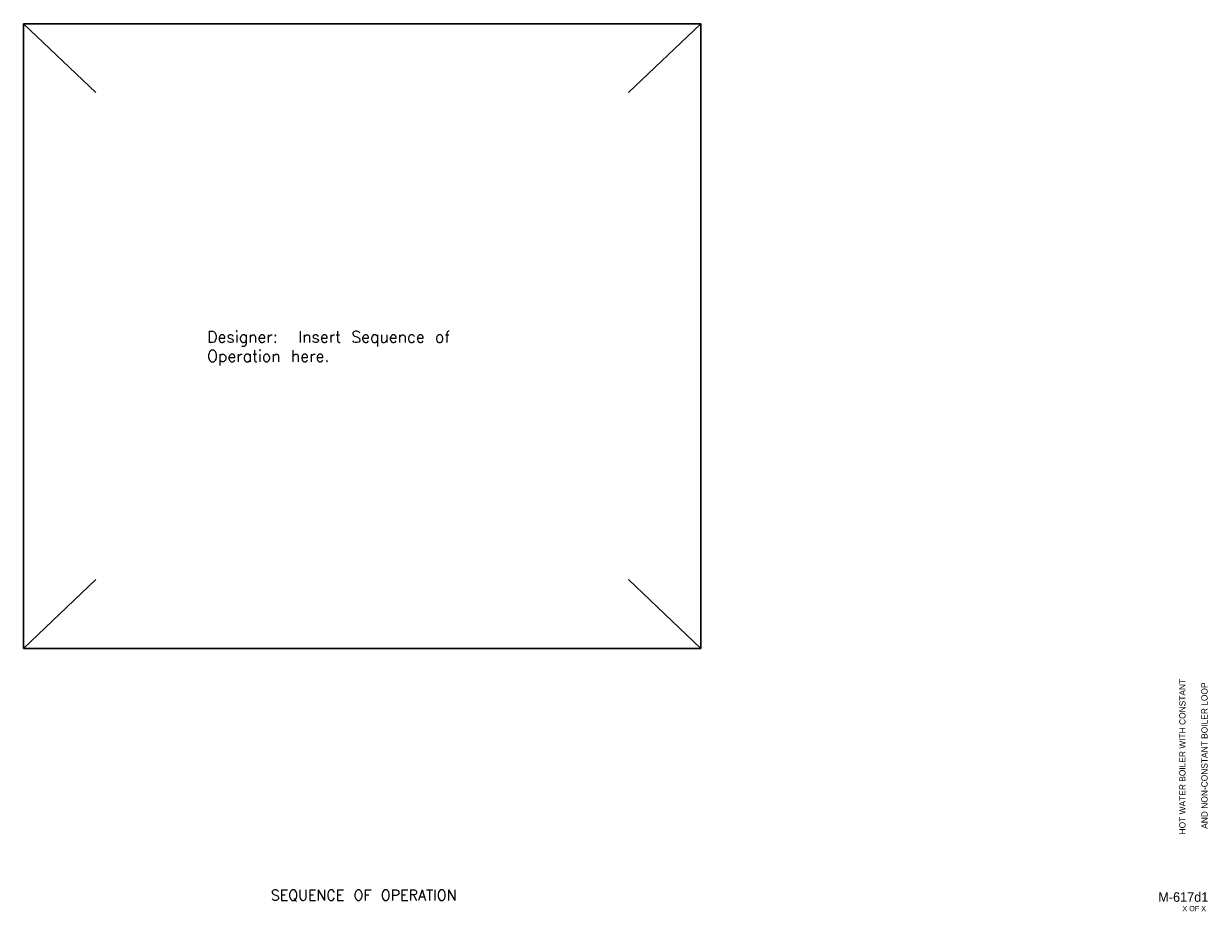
# Model space of a CAD drawing. Header units: inches. Extents: x 9.5 to 32.2, y 0.5 to 17.4.
import ezdxf
from ezdxf.enums import TextEntityAlignment as Align

# ---------------------------------------------------------------- set-up
doc = ezdxf.new("R2010")
doc.units = ezdxf.units.IN
doc.header["$MEASUREMENT"] = 0
for name, color, linetype, lineweight in [('G-ANNO-DATA', 7, 'Continuous', 0), ('M-ANNO-SYMB', 6, 'Continuous', 30), ('M-ANNO-TEXT', 2, 'Continuous', 30)]:
    doc.layers.add(name, color=color, linetype=linetype, lineweight=lineweight)
doc.styles.add('CONTROLTXT', font='txt.shx')
doc.styles.add('Style-LOW_RES_FILLED', font='LOW_RES_FILLED.shx')

msp = doc.modelspace()

# ---------------------------------------------------------------- linework, layer by layer
at = {"layer": 'M-ANNO-SYMB'}
for p, q in [((9.488, 17.438), (10.869, 16.122)), ((22.45, 17.438), (21.07, 16.122)), ((10.869, 6.8), (9.488, 5.484)), ((21.07, 6.8), (22.45, 5.484))]:
    msp.add_line(p, q, dxfattribs=at)
msp.add_3dface([(9.488, 17.438), (22.45, 17.438), (22.45, 5.484), (9.488, 5.484)], dxfattribs=at)

# ---------------------------------------------------------------- texts
at = {"layer": 'G-ANNO-DATA', "color": 7, "linetype": 'Continuous', "lineweight": 0, "style": 'Style-LOW_RES_FILLED'}
for s, p in [('HOT WATER BOILER WITH CONSTANT', (31.67, 3.413)), ('AND NON-CONSTANT BOILER LOOP', (32.093, 3.432))]:
    msp.add_text(s, height=0.12, rotation=90, dxfattribs=at).set_placement(p, align=Align.MIDDLE_CENTER)
msp.add_text('M-617d1', height=0.1815, dxfattribs=at).set_placement((31.688, 0.726), align=Align.MIDDLE_CENTER)
msp.add_text('X OF X', height=0.1, dxfattribs=at).set_placement((31.671, 0.555), align=Align.TOP_LEFT)
at = {"layer": 'M-ANNO-TEXT', "linetype": 'Continuous', "style": 'CONTROLTXT'}
msp.add_text('SEQUENCE OF OPERATION', height=0.2, dxfattribs=at).set_placement((15.997, 0.661), align=Align.CENTER)
at = {"layer": 'M-ANNO-TEXT', "color": 2, "insert": (13.001, 11.555), "char_height": 0.2202, "width": 5.53708, "attachment_point": 1, "style": 'CONTROLTXT'}
msp.add_mtext('Designer:  Insert Sequence of Operation here.', dxfattribs=at)

doc.saveas('drawing.dxf')
